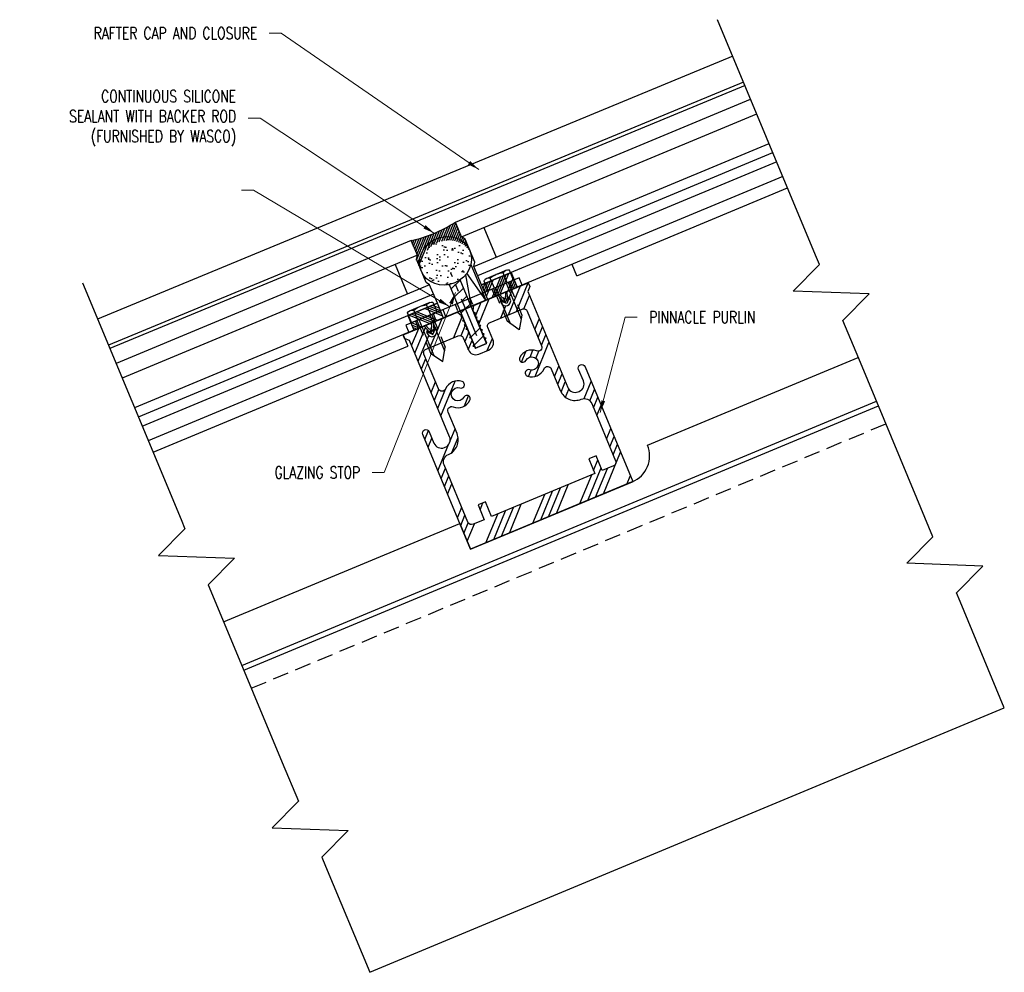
# Model space of a CAD drawing. Header units: inches. Extents: x 211.5 to 226.9, y -42.8 to -27.9.
import ezdxf

# ---------------------------------------------------------------- set-up
doc = ezdxf.new("R2010")
doc.units = ezdxf.units.IN
doc.header["$MEASUREMENT"] = 0
for name, pattern in [('CENTER', [2, 1.25, -0.25, 0.25, -0.25]), ('HIDDEN', [0.375, 0.25, -0.125]), ('HIDDEN2', [0.1875, 0.125, -0.0625])]:
    doc.linetypes.add(name, pattern=pattern)
for name, color, linetype in [('CLIPS', 173, 'Continuous'), ('DIMENSIONS', 2, 'Continuous'), ('Extrusion Hatch', 30, 'Continuous'), ('extrusion_hatch', 30, 'Continuous'), ('EXTRUSIONS', 1, 'Continuous'), ('GASKETS', 7, 'Continuous'), ('GLASS', 5, 'Continuous'), ('hardware', 131, 'Continuous')]:
    doc.layers.add(name, color=color, linetype=linetype)
doc.styles.add('WASCO', font='SIMPLEX.shx', dxfattribs={"width": 0.75})
doc.dimstyles.new('WASCO', dxfattribs={"dimscale": 0, "dimtxt": 0.09375, "dimasz": 0.09375, "dimexe": 0.125, "dimexo": 0.0625, "dimgap": 0.09375, "dimtad": 0, "dimtoh": 1, "dimdec": 5, "dimzin": 3, "dimdsep": 46, "dimlunit": 4, "dimtxsty": 'WASCO', "dimcen": 0, "dimclrd": 256, "dimclre": 256, "dimclrt": 256, "dimaunit": 1, "dimadec": 3, "dimazin": 0, "dimtfac": 0.8, "dimtdec": 5, "dimtofl": 0, "dimtmove": 0, "dimatfit": 0, "dimfxl": 1, "dimfrac": 2, "dimtolj": 1, "dimtzin": 0, "dimlwd": 5, "dimlwe": 5, "dimarcsym": 0})

# ---------------------------------------------------------------- blocks, each defined once
blk = doc.blocks.new('G102')
at = {"layer": 'GASKETS'}
h = blk.add_hatch(dxfattribs=at)
h.set_pattern_fill('ANSI34', color=256, scale=0.25, angle=0.0003506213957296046, style=0)
h.set_pattern_definition([(45.00035062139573, (-706.9454918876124, -56.195064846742), (-0.1325833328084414, 0.1325817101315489), []), (45.00035062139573, (-706.9012977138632, -56.19506457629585), (-0.1325833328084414, 0.1325817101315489), []), (45.00035062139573, (-706.857103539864, -56.1950643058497), (-0.1325833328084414, 0.1325817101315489), []), (45.00035062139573, (-706.8129093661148, -56.19506403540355), (-0.1325833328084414, 0.1325817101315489), [])])
h.paths.add_polyline_path([(0.04884513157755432, 0.1280015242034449), (0.0247932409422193, 0.05984019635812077), (0.01448528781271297, 0.05984019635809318), (0.01448528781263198, -0.002082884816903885), (0.05691169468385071, 0.04034352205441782), (0.07105383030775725, 0.0262013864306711), (2.587642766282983e-06, -0.0448498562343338), (-0.07104865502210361, 0.02620138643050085), (-0.05690651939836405, 0.04034352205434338), (-0.01448011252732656, -0.002082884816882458), (-0.01448011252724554, 0.05984019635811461), (-0.02478806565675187, 0.05984019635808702), (-0.04883995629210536, 0.128001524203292), (-0.2499974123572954, 0.1280015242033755), (-0.2499989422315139, 0.3780015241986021), (0.2500010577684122, 0.3780015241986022), (0.250002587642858, 0.1280015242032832)])
blk.add_lwpolyline([(0.04884513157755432, 0.1280015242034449), (0.0247932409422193, 0.05984019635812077), (0.01448528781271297, 0.05984019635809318), (0.01448528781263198, -0.002082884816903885), (0.05691169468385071, 0.04034352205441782), (0.07105383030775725, 0.0262013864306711), (2.587642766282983e-06, -0.0448498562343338), (-0.07104865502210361, 0.02620138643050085), (-0.05690651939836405, 0.04034352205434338), (-0.01448011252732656, -0.002082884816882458), (-0.01448011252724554, 0.05984019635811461), (-0.02478806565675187, 0.05984019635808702), (-0.04883995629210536, 0.128001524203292), (-0.2499974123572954, 0.1280015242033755), (-0.2499989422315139, 0.3780015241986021), (0.2500010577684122, 0.3780015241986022), (0.250002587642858, 0.1280015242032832)], close=True, dxfattribs=at)
blk = doc.blocks.new('F103S')
at = {"layer": 'hardware'}
for p, q in [((-0.1837835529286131, 0.1744360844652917), (-0.1837835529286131, -0.1736377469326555)), ((0, 0.216506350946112), (-0.1677547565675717, 0.2165063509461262)), ((0, 0.216506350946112), (0, -0.2165063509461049)), ((0, 0.1082531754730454), (-0.1678028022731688, 0.1082531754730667)), ((0.75, 0.0007983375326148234), (0.555158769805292, -0.1246008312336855)), ((0.5563992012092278, 0.1253991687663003), (0.75, 0.0007983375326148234)), ((1.77635683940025e-15, -0.1082531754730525), (-0.1680538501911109, -0.1082531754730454)), ((-0.1677547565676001, -0.2165063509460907), (0, -0.2165063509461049))]:
    blk.add_line(p, q, dxfattribs=at)
at = {"layer": 'hardware', "linetype": 'HIDDEN'}
for p, q in [((0, 0.1253991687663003), (0.5563992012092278, 0.1253991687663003)), ((0, -0.1246008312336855), (0.5551587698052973, -0.1246008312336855))]:
    blk.add_line(p, q, dxfattribs=at)
at = {"layer": 'hardware', "linetype": 'Continuous'}
for p, q in [((0, 0.09239916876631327), (0.6076735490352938, 0.09239916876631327)), ((0, -0.09160083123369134), (0.6064331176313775, -0.09160083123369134))]:
    blk.add_line(p, q, dxfattribs=at)
at = {"layer": 'hardware'}
for centre, radius, start, end in [((-0.08468027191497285, 0.1627176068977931), 0.09896766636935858, 147.0779075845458, 212.8708787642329), ((0.2086991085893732, 7.105427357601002e-15), 0.3919634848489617, 163.8534504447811, 196.1465495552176), ((-0.08468027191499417, -0.1627176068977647), 0.09896766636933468, 147.1291212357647, 212.9220924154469)]:
    blk.add_arc(centre, radius, start, end, dxfattribs=at)
blk = doc.blocks.new('F902-FS')
at = {"layer": 'CLIPS', "linetype": 'CENTER', "ltscale": 0.5}
blk.add_line((0, -0.4598477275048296), (0, 0.5894712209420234), dxfattribs=at)
at = {"layer": 'CLIPS', "linetype": 'HIDDEN2', "ltscale": 0.5}
for p, q in [((-0.7980000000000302, 0.125), (-0.7980000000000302, 0)), ((-0.4980000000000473, 0.125), (-0.4980000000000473, 0)), ((-0.125, 0.125), (-0.125, 0)), ((0.1249999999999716, 0.125), (0.1249999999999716, 0)), ((0.4980000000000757, 0.125), (0.4980000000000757, 0)), ((0.7980000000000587, 0.125), (0.7980000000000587, 0))]:
    blk.add_line(p, q, dxfattribs=at)
at = {"layer": 'CLIPS'}
for p, q in [((-0.3355000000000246, 0.125), (-0.3355000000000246, 0)), ((0.3355000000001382, 0.125), (0.3355000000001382, 0))]:
    blk.add_line(p, q, dxfattribs=at)
blk.add_lwpolyline([(-0.960500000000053, 0.125), (-0.960500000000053, 0), (0.9605000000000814, 0), (0.9605000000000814, 0.125)], close=True, dxfattribs=at)
at = {"layer": 'hardware', "xscale": -1, "rotation": 90}
blk.add_blockref('F103S', (-0.6480000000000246, 0.125), dxfattribs=at)
at = {"layer": 'hardware', "rotation": 270}
blk.add_blockref('F103S', (0.648000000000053, 0.125), dxfattribs=at)

msp = doc.modelspace()

# ---------------------------------------------------------------- hatches: boundary and pattern name
at = {"lineweight": -3}
h = msp.add_hatch(dxfattribs=at)
h.set_pattern_fill('AR-SAND', color=256, scale=0.1, angle=22.619, style=0)
h.set_pattern_definition([(60.11900000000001, (-16.53272452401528, -451.0829133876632), (-0.0799207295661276, 0.1754390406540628), [0, -0.152, 0, -0.17, 0, -0.1625]), (30.11900000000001, (-16.53272452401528, -451.0829133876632), (0.0548248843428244, 0.3285732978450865), [0, -0.08199999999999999, 0, -0.137, 0, -0.0525]), (350.119, (-16.64626369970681, -451.1302193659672), (0.2872434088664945, 0.1202927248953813), [0, -0.05, 0, -0.18, 0, -0.235]), (340.119, (-16.64626369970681, -451.1302193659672), (0.2437348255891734, 0.1966327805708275), [0, -0.025, 0, -0.118, 0, -0.135])])
edge = h.paths.add_edge_path()
edge.add_ellipse((218.1323231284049, -31.63702560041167), major_axis=(0.3819582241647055, 0.1591424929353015), ratio=0.9030606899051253, start_angle=0, end_angle=360)
at = {"layer": 'Extrusion Hatch', "lineweight": -3}
h = msp.add_hatch(dxfattribs=at)
h.set_pattern_fill('ANSI34', color=256)
h.set_pattern_definition([(45, (0, 0), (-0.5303300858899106, 0.5303300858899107), []), (45, (0.176776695, 0), (-0.5303300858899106, 0.5303300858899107), []), (45, (0.353553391, 0), (-0.5303300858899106, 0.5303300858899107), []), (45, (0.530330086, 0), (-0.5303300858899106, 0.5303300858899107), [])])
h.paths.add_polyline_path([(218.3789328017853, -32.42050919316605), (218.6194888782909, -32.99786832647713), (218.7925668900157, -32.92575555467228), (218.5520108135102, -32.34839642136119)])
edge = h.paths.add_edge_path()
edge.add_ellipse((218.1515238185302, -31.63354039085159), major_axis=(0.3819582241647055, 0.1591424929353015), ratio=0.9030606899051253, start_angle=270.1381853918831, end_angle=283.2369371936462, ccw=False)
edge.add_line((218.2961599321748, -31.97808702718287), (218.4173966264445, -32.26906746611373))
edge.add_line((218.4173966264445, -32.26906746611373), (218.5039356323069, -32.23301108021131))
edge.add_line((218.5039356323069, -32.23301108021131), (218.378881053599, -31.93286732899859))
edge = h.paths.add_edge_path()
edge.add_ellipse((218.1515238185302, -31.63354039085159), major_axis=(0.3819582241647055, 0.1591424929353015), ratio=0.9030606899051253, start_angle=257.0468123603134, end_angle=270.13818539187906, ccw=False)
edge.add_line((218.2059642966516, -32.00536712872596), (218.3308576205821, -32.30512385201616))
edge.add_line((218.3308576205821, -32.30512385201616), (218.4173966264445, -32.26906746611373))
edge.add_line((218.4173966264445, -32.26906746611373), (218.2961599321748, -31.97808702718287))
h.paths.add_polyline_path([(218.5039356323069, -32.23301108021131), (218.4173966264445, -32.26906746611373), (218.4654718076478, -32.38445280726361), (218.5520108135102, -32.34839642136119)])
at = {"layer": 'extrusion_hatch'}
h = msp.add_hatch(dxfattribs=at)
h.set_pattern_fill('ANSI34', color=256, scale=0.75, angle=22.619, style=0)
h.set_pattern_definition([(67.619, (218.4654718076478, -32.38445280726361), (-0.5201281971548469, 0.2141796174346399), []), (67.619, (218.5878564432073, -32.33346137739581), (-0.5201281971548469, 0.2141796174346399), []), (67.619, (218.7102410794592, -32.28246994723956), (-0.5201281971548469, 0.2141796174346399), []), (67.619, (218.8326257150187, -32.23147851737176), (-0.5201281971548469, 0.2141796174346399), [])])
h.paths.add_polyline_path([(217.8657565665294, -32.77309326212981), (217.8511307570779, -32.73798982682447), (217.8802296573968, -32.72586580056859), (217.8164906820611, -32.65485011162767), (217.4870041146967, -32.79213034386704), (217.5112340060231, -32.85028455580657), (217.5897331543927, -32.88268487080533), (218.2154416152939, -34.38444903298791, -0.4142135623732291), (218.1481314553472, -34.54790955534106), (218.13336213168, -34.55406317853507, -0.4142135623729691), (217.9699016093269, -34.48675301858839), (217.8946735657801, -34.30619803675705, 1), (217.7940575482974, -34.34811959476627), (218.5423381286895, -36.14406935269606), (221.0808156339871, -35.08641536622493), (220.332535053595, -33.29046560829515, 1), (220.2319190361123, -33.33238716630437), (220.3071470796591, -33.51294214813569, -0.4142135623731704), (220.2398369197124, -33.67640267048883), (220.2250675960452, -33.68255629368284, -0.4142135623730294), (220.0616070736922, -33.61524613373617), (219.435898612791, -32.11348197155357), (219.4681693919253, -32.03492948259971), (219.4439395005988, -31.97677527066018), (219.1144529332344, -32.11405550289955), (219.1199941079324, -32.20931924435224), (219.1490930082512, -32.19719521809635), (219.1637188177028, -32.23229865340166, -1), (219.0196099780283, -32.29234145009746), (219.0049841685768, -32.25723801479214), (219.0340830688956, -32.24511398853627), (218.97034409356, -32.17409829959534), (218.5946439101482, -32.33063338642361), (218.5838881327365, -32.41366385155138), (218.597551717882, -32.44645785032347), (218.6204715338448, -32.44942688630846), (218.6064403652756, -32.46779151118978), (218.624878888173, -32.5120458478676), (218.6477987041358, -32.51501488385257), (218.6337675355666, -32.53337950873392), (218.6522060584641, -32.57763384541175), (218.6751258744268, -32.58060288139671), (218.6610947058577, -32.59896750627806), (218.6795332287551, -32.64322184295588), (218.7024530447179, -32.64619087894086), (218.6884218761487, -32.66455550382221), (218.7068603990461, -32.70880984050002), (218.7297802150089, -32.71177887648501), (218.7157490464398, -32.73014350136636), (218.7341875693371, -32.77439783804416), (218.7571073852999, -32.77736687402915), (218.7430762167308, -32.7957314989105), (218.7615147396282, -32.83998583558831), (218.7844345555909, -32.84295487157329), (218.7704033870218, -32.86131949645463), (218.7965577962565, -32.92409274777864), (218.6154979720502, -32.99953113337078), (218.603007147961, -32.96955188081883), (218.5800873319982, -32.96658284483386), (218.5941185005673, -32.94821821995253), (218.5756799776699, -32.90396388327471), (218.5527601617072, -32.90099484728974), (218.5667913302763, -32.88263022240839), (218.5483528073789, -32.83837588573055), (218.5254329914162, -32.83540684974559), (218.5394641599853, -32.81704222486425), (218.5210256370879, -32.77278788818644), (218.4981058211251, -32.76981885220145), (218.5121369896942, -32.7514542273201), (218.4936984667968, -32.70719989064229), (218.4707786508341, -32.70423085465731), (218.4848098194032, -32.68586622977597), (218.4663712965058, -32.64161189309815), (218.443451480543, -32.63864285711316), (218.4574826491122, -32.6202782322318), (218.4390441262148, -32.57602389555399), (218.416124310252, -32.57305485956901), (218.4301554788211, -32.55469023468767), (218.4117169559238, -32.51043589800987), (218.388797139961, -32.50746686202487), (218.4028283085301, -32.48910223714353), (218.3362997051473, -32.4382722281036), (217.9605995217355, -32.59480731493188), (217.9661406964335, -32.69007105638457), (217.9952395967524, -32.67794703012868), (218.0098654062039, -32.71305046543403, -1)])
h.paths.add_polyline_path([(218.3484462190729, -32.80560488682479, -0.4142135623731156), (218.4295226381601, -32.83899072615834), (218.5078734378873, -33.02704064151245, 0.4142135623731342), (218.6713326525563, -33.09435026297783), (218.8245662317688, -33.03050565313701, 0.4142135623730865), (218.8918758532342, -32.86704643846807), (218.8135250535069, -32.67899652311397, -0.4142135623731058), (218.8469108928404, -32.59792010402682), (219.3481462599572, -32.38908091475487, -0.4142139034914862), (219.4292227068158, -32.42246682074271), (219.6540909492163, -32.96217532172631, -0.6601519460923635), (219.5745353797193, -33.04386188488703, 0.3864122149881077), (219.3111414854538, -33.14575979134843, 0.5162213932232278), (219.3509588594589, -33.22060913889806, 0.3284123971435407), (219.4061342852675, -33.19280024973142, -2.170601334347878), (219.4669384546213, -33.33873646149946, 0.3178372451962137), (219.4096274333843, -33.35664679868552, 0.5286993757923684), (219.4334485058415, -33.43930912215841, 0.3864115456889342), (219.6912720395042, -33.32404270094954, -0.66015194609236), (219.8052927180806, -33.32507618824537), (219.946221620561, -33.66332104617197, 0.4142139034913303), (220.2731427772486, -33.79794163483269, -0.4142135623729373), (220.4366032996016, -33.86525179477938), (220.8093782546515, -34.75994973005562, -0.414213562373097), (220.7759924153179, -34.84102614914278), (220.6024528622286, -34.91333122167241), (220.5063024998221, -34.68256053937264), (220.3909171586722, -34.73063572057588), (220.4870675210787, -34.96140640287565), (218.8716727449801, -35.63445893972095), (218.7755223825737, -35.40368825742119), (218.6601370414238, -35.45176343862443), (218.7562874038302, -35.68253412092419), (218.5827478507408, -35.75483919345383, -0.4142135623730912), (218.5016714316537, -35.72145335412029), (218.1288964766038, -34.82675541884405, -0.4142135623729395), (218.1962066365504, -34.66329489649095, 0.4142139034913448), (218.3308268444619, -34.33637358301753), (218.190089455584, -33.99859059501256, -0.6601519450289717), (218.2696448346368, -33.91690384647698, 0.3864115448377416), (218.5330382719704, -33.81500576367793, 0.5286993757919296), (218.4911188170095, -33.73988411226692, 0.3178372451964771), (218.4380454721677, -33.7679653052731, -2.170601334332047), (218.3772413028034, -33.62202909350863, 0.328412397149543), (218.4358391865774, -33.60243445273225, 0.5162213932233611), (218.4107312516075, -33.52145643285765, 0.3864122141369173), (218.1529075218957, -33.63672330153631, -0.6585018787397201), (218.0389971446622, -33.63595311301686), (217.8138250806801, -33.09552061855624, -0.4142142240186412), (217.847210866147, -33.0144440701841)], flags=16)
h.paths.add_polyline_path([(218.4470089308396, -35.38086148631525), (218.6543419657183, -35.29447639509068), (218.6173197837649, -35.20561938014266), (218.4099867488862, -35.29200447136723)], flags=8)
h.paths.add_polyline_path([(218.4843745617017, -35.46691545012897), (218.5712999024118, -35.43069809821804), (218.5374970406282, -35.34956778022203), (218.4505716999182, -35.38578513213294)], flags=8)
h.paths.add_polyline_path([(218.3694877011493, -35.19480262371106), (218.628975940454, -35.08668712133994), (218.5919537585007, -34.99783010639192), (218.3324655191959, -35.10594560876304)], flags=8)
h.paths.add_polyline_path([(218.4082483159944, -35.28783205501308), (218.7025066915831, -35.16522961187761), (218.6654845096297, -35.07637259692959), (218.371226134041, -35.19897504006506)], flags=8)
h.paths.add_polyline_path([(218.6705972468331, -35.38932596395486), (218.7787710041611, -35.34425548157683), (218.7449681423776, -35.26312516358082), (218.6367943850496, -35.30819564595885)], flags=8)
at = {"layer": 'GASKETS', "lineweight": -3}
h = msp.add_hatch(dxfattribs=at)
h.set_pattern_fill('ANSI31', color=256, scale=0.25, angle=22.619, style=0)
h.set_pattern_definition([(67.619, (-16.48896415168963, -451.1383833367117), (-0.02889601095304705, 0.01189886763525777), [])])
edge = h.paths.add_edge_path()
edge.add_ellipse((218.1760835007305, -31.69249554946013), major_axis=(0.3819582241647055, 0.1591424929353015), ratio=0.9030606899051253, start_angle=0, end_angle=180.0002498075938, ccw=False)
edge.add_line((218.5580417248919, -31.53335305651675), (218.4581887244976, -31.29369240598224))
edge.add_line((218.4581887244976, -31.29369240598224), (218.4029782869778, -31.25942057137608))
edge.add_line((218.4029782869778, -31.25942057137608), (218.3068290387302, -31.02864942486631))
edge.add_arc((217.1719806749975, -29.28254610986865), 2.082488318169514, 282.21686875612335, 303.0211272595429, ccw=False)
edge.add_line((217.6126613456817, -31.31787363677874), (217.7088128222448, -31.54864385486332))
edge.add_line((217.7088128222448, -31.54864385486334), (217.6942699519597, -31.61197833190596))
edge.add_line((217.6942699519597, -31.61197833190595), (217.7941259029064, -31.85163954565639))

# ---------------------------------------------------------------- linework, layer by layer
at = {"layer": 'EXTRUSIONS', "lineweight": -3}
for p, q in [((222.6416204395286, -28.43210352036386), (212.7099505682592, -32.54614665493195)), ((222.8121915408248, -28.84149157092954), (212.8805216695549, -32.95553470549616)), ((222.833917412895, -28.89363588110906), (212.9022475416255, -33.00767901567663)), ((218.2059642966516, -32.00536712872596), (218.6194888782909, -32.99786832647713)), ((218.7925668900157, -32.92575555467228), (218.3788810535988, -31.93286732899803)), ((218.6194888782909, -32.99786832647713), (218.7925668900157, -32.92575555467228))]:
    msp.add_line(p, q, dxfattribs=at)
at = {"layer": 'EXTRUSIONS'}
for points in [[(219.435898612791, -32.11348197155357), (220.0616070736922, -33.61524613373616, 0.4142135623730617), (220.2250675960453, -33.68255629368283), (220.2398369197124, -33.67640267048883, 0.414213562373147), (220.3071470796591, -33.51294214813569), (220.2319190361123, -33.33238716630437, -0.9999999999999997), (220.332535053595, -33.29046560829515), (221.0808156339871, -35.08641536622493), (218.5423381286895, -36.14406935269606), (217.7940575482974, -34.34811959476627, -1), (217.8946735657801, -34.30619803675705), (217.9699016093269, -34.4867530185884, 0.4142135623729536), (218.13336213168, -34.55406317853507), (218.1481314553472, -34.54790955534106, 0.4142135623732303), (218.2154416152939, -34.38444903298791), (217.5897331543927, -32.88268487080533), (217.5112340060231, -32.85028455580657), (217.4870041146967, -32.79213034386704), (217.8164906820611, -32.65485011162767), (217.8802296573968, -32.72586580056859), (217.8511307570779, -32.73798982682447), (217.8657565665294, -32.77309326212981, 0.9999999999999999), (218.0098654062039, -32.71305046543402), (217.9952395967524, -32.67794703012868), (217.9661406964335, -32.69007105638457), (217.9605995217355, -32.59480731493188), (218.3362997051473, -32.4382722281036), (218.4028283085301, -32.48910223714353), (218.388797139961, -32.50746686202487), (218.4117169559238, -32.51043589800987), (218.4301554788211, -32.55469023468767), (218.416124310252, -32.57305485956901), (218.4390441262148, -32.57602389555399), (218.4574826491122, -32.6202782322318), (218.443451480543, -32.63864285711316), (218.4663712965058, -32.64161189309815), (218.4848098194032, -32.68586622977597), (218.4707786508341, -32.70423085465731), (218.4936984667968, -32.70719989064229), (218.5121369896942, -32.7514542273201), (218.4981058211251, -32.76981885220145), (218.5210256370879, -32.77278788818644), (218.5394641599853, -32.81704222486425), (218.5254329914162, -32.83540684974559), (218.5483528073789, -32.83837588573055), (218.5667913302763, -32.88263022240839), (218.5527601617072, -32.90099484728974), (218.5756799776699, -32.90396388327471), (218.5941185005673, -32.94821821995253), (218.5800873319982, -32.96658284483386), (218.603007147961, -32.96955188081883), (218.6154979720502, -32.99953113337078), (218.7965577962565, -32.92409274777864), (218.7704033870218, -32.86131949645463), (218.7844345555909, -32.84295487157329), (218.7615147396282, -32.83998583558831), (218.7430762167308, -32.7957314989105), (218.7571073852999, -32.77736687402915), (218.7341875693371, -32.77439783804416), (218.7157490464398, -32.73014350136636), (218.7297802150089, -32.71177887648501), (218.7068603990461, -32.70880984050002), (218.6884218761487, -32.66455550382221), (218.7024530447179, -32.64619087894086), (218.6795332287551, -32.64322184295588), (218.6610947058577, -32.59896750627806), (218.6751258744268, -32.58060288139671), (218.6522060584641, -32.57763384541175), (218.6337675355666, -32.53337950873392), (218.6477987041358, -32.51501488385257), (218.624878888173, -32.5120458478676), (218.6064403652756, -32.46779151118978), (218.6204715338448, -32.44942688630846), (218.597551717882, -32.44645785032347), (218.5838881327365, -32.41366385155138), (218.5946439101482, -32.33063338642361), (218.97034409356, -32.17409829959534), (219.0340830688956, -32.24511398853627), (219.0049841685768, -32.25723801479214), (219.0196099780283, -32.29234145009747, 0.9999999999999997), (219.1637188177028, -32.23229865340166), (219.1490930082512, -32.19719521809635), (219.1199941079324, -32.20931924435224), (219.1144529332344, -32.11405550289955), (219.4439395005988, -31.97677527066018), (219.4681693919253, -32.03492948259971)], [(220.8093782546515, -34.75994973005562, -0.4142135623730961), (220.7759924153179, -34.84102614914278), (220.6024528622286, -34.91333122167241), (220.5063024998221, -34.68256053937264), (220.3909171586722, -34.73063572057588), (220.4870675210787, -34.96140640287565), (218.8716727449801, -35.63445893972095), (218.7755223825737, -35.40368825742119), (218.6601370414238, -35.45176343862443), (218.7562874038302, -35.68253412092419), (218.5827478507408, -35.75483919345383, -0.4142135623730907), (218.5016714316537, -35.72145335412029), (218.1288964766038, -34.82675541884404, -0.4142135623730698), (218.1962066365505, -34.66329489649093, 0.4142139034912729), (218.3308268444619, -34.33637358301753), (218.190089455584, -33.99859059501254, -0.6601519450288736), (218.2696448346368, -33.91690384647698, 0.3864115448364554), (218.53303827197, -33.81500576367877, 0.5286993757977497), (218.4911188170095, -33.73988411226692, 0.3178372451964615), (218.4380454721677, -33.76796530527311, -2.170601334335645), (218.3772413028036, -33.62202909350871, 0.3284123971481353), (218.4358391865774, -33.60243445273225, 0.516221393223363), (218.4107312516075, -33.52145643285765, 0.3864122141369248), (218.1529075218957, -33.63672330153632, -0.6618037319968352), (218.0387778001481, -33.63542666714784), (217.8138250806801, -33.09552061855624, -0.4142142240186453), (217.847210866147, -33.0144440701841), (218.3484462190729, -32.80560488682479, -0.4142135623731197), (218.4295226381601, -32.83899072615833), (218.5078734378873, -33.02704064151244, 0.4142135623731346), (218.6713326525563, -33.09435026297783), (218.8245662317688, -33.03050565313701, 0.4142135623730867), (218.8918758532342, -32.86704643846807), (218.8135250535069, -32.67899652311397, -0.4142135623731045), (218.8469108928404, -32.59792010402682), (219.3481462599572, -32.38908091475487, -0.4142139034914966), (219.4292227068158, -32.42246682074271), (219.6540909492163, -32.96217532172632, -0.6601519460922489), (219.5745353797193, -33.04386188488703, 0.3864122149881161), (219.3111414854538, -33.14575979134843, 0.5162213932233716), (219.3509588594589, -33.22060913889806, 0.3284123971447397), (219.4061342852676, -33.1928002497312, -2.170601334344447), (219.4669384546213, -33.33873646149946, 0.3178372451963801), (219.4096274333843, -33.35664679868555, 0.528699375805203), (219.4334485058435, -33.43930912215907, 0.3864115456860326), (219.6912720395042, -33.32404270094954, -0.6601519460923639), (219.8052927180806, -33.32507618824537), (219.946221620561, -33.66332104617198, 0.41421390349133), (220.2731427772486, -33.79794163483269, -0.4142135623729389), (220.4366032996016, -33.86525179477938)]]:
    msp.add_lwpolyline(points, format="xyb", close=True, dxfattribs=at)
at = {"layer": 'GASKETS'}
for p, q in [((218.5492346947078, -31.69170990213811), (218.7827814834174, -32.25224602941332)), ((218.4643511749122, -31.85578966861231), (218.5520108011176, -32.34839639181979)), ((218.7827814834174, -32.25224602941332), (218.4850677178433, -31.82939262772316)), ((218.5520108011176, -32.34839639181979), (218.3788810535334, -31.93286732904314)), ((218.7827814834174, -32.25224602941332), (218.5520108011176, -32.34839639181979))]:
    msp.add_line(p, q, dxfattribs=at)
at = {"layer": 'GASKETS', "lineweight": -3}
msp.add_arc((217.1719806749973, -29.28254610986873), 2.082488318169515, 282.216868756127, 303.021127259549, dxfattribs=at)
msp.add_ellipse((218.1515238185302, -31.63354039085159), major_axis=(0.3819582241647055, 0.1591424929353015), ratio=0.9030606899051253, dxfattribs=at)
at = {"layer": 'GLASS'}
for p, q in [((218.3068290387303, -31.02864942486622), (222.922242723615, -29.10564227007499)), ((218.4029761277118, -31.25942147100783), (223.0183930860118, -29.33641295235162)), ((218.5952703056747, -31.72096556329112), (223.2106938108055, -29.79795431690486)), ((218.6553622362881, -31.86519809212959), (223.2707877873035, -29.94218599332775)), ((223.3308944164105, -30.08644803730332), (218.7154668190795, -32.00946098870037)), ((218.4029761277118, -31.25942147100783), (218.3068290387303, -31.02864942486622)), ((217.6145104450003, -31.31710323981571), (212.9990968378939, -33.24011058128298)), ((217.7106640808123, -31.54787255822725), (217.6145104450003, -31.31710323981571)), ((218.4581862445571, -31.29369382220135), (218.4029761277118, -31.25942147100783)), ((218.6098143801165, -31.6576313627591), (218.4581862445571, -31.29369382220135)), ((217.7106640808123, -31.54787255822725), (213.0952472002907, -33.47088126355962)), ((217.696121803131, -31.61120717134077), (217.7106640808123, -31.54787255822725)), ((217.8477602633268, -31.97514041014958), (217.696121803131, -31.61120717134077)), ((218.5952703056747, -31.72096556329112), (218.6098143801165, -31.6576313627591)), ((218.7154668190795, -32.00946098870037), (218.5952703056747, -31.72096556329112)), ((217.9029713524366, -32.00941119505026), (213.2875479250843, -33.93242262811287)), ((217.9029713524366, -32.00941119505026), (217.8477602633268, -31.97514041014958)), ((218.0231760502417, -32.29790321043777), (217.9029713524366, -32.00941119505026)), ((217.9630673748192, -32.15364201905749), (213.3476419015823, -34.07665430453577)), ((213.4077485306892, -34.22091634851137), (218.0231760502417, -32.29790321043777))]:
    msp.add_line(p, q, dxfattribs=at)
at = {"layer": 'GLASS', "lineweight": -3, "extrusion": (3.328128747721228e-16, -1.018847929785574e-16, -1)}
msp.add_line((218.7491284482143, -31.11520323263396), (218.9414254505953, -31.5767461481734), dxfattribs=at)
at = {"layer": 'GLASS', "lineweight": -3, "extrusion": (-1.620125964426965e-16, -3.080533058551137e-16, -1)}
msp.add_line((217.3645158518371, -31.69210061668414), (217.5568202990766, -32.15364043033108), dxfattribs=at)
at = {"layer": 'hardware', "lineweight": -3}
for p, q in [((223.9381885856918, -31.54399939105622), (222.4050361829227, -27.86427716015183)), ((223.4270506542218, -30.31721619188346), (213.5038929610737, -34.45168942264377)), ((220.2045204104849, -31.86802220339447), (223.5009450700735, -30.49457033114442)), ((223.9994596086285, -31.69105609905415), (223.9381885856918, -31.54399939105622)), ((220.2045204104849, -31.86802220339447), (220.1306259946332, -31.69066806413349)), ((223.5878393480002, -32.10682366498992), (223.9994596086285, -31.69105609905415)), ((212.4733663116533, -31.97832029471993), (214.0150308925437, -35.67847262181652)), ((224.7762524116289, -32.15173990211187), (223.5878393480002, -32.10682366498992)), ((224.3646321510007, -32.56750746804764), (224.7762524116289, -32.15173990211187)), ((224.6128633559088, -33.16328769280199), (224.3646321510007, -32.56750746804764)), ((213.5777873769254, -34.62904356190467), (217.5608985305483, -32.96948448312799)), ((221.3084679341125, -34.51760892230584), (224.604892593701, -33.14415705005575)), ((225.5215065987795, -35.34412420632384), (224.6128633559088, -33.16328769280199)), ((214.9666331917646, -37.96241525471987), (224.8897908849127, -33.82794202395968)), ((214.9979422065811, -38.0375600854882), (224.9210998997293, -33.90308685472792)), ((221.0808156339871, -35.08641536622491), (221.0807831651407, -35.08633743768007)), ((225.7734561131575, -35.94882875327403), (225.5215065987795, -35.34412420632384)), ((214.0150308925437, -35.67847262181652), (214.0763019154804, -35.8255293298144)), ((214.0763019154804, -35.8255293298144), (213.6646816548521, -36.24129689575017)), ((214.6817349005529, -37.27863028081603), (218.3740749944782, -35.74022065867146)), ((225.3618358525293, -36.3645963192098), (225.7734561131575, -35.94882875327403)), ((213.6646816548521, -36.24129689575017), (214.8530947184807, -36.28621313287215)), ((214.8530947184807, -36.28621313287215), (214.4414744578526, -36.70198069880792)), ((226.5502489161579, -36.40951255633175), (225.3618358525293, -36.3645963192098)), ((226.1386286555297, -36.82528012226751), (226.5502489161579, -36.40951255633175)), ((214.4414744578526, -36.70198069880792), (214.6897056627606, -37.29776092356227)), ((226.196181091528, -36.96341184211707), (226.1386286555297, -36.82528012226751)), ((226.8884637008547, -38.62496075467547), (226.196181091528, -36.96341184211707)), ((214.6897056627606, -37.29776092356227), (215.5983489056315, -39.47859743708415)), ((216.9653060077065, -42.75943398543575), (226.8884637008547, -38.62496075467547)), ((215.5983489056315, -39.47859743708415), (215.8502984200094, -40.08330198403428)), ((215.8502984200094, -40.08330198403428), (215.4386781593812, -40.49906954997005)), ((215.4386781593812, -40.49906954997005), (216.6270912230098, -40.54398578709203)), ((216.6270912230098, -40.54398578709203), (216.2154709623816, -40.95975335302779)), ((216.2154709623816, -40.95975335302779), (216.2730233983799, -41.09788507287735)), ((216.2730233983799, -41.09788507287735), (216.9653060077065, -42.75943398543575))]:
    msp.add_line(p, q, dxfattribs=at)
at = {"layer": 'hardware', "linetype": 'HIDDEN', "lineweight": -3}
msp.add_line((215.1144499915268, -38.31719065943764), (225.037607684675, -34.18271742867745), dxfattribs=at)
at = {"layer": 'hardware', "lineweight": -3}
for points in [[(217.4870041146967, -32.79213034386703), (217.5608985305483, -32.96948448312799)], [(218.3740749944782, -35.74022065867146), (218.5423381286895, -36.14406935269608), (221.0728823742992, -35.08972075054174)], [(218.3740749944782, -35.74022065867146), (218.5423381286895, -36.14406935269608)]]:
    msp.add_lwpolyline(points, dxfattribs=at)
msp.add_arc((220.9046192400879, -34.68587205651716), 0.4375, 292.6189999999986, 22.61900000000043, dxfattribs=at)

# ---------------------------------------------------------------- block references
at = {"layer": 'GASKETS', "lineweight": -3, "rotation": 22.619}
msp.add_blockref('G102', (219.0916270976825, -32.26223327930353), dxfattribs=at)
at = {"layer": 'GASKETS', "lineweight": -3, "xscale": -1, "rotation": 22.61900000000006}
msp.add_blockref('G102', (217.937775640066, -32.74298427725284), dxfattribs=at)
at = {"layer": 'hardware', "lineweight": -3, "rotation": 22.619}
msp.add_blockref('F902-FS', (218.4654718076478, -32.38445280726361), dxfattribs=at)

# ---------------------------------------------------------------- texts
at = {"layer": 'DIMENSIONS', "lineweight": -3, "char_height": 0.1875, "style": 'WASCO'}
for s, insert, attachment_point in [('RAFTER CAP AND CLOSURE', (215.2058318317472, -28.07571064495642), 6), ('CONTINUOUS SILICONE\\PSEALANT WITH BACKER ROD\\P(FURNISHED BY WASCO)', (214.8758752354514, -29.4056887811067), 6), ('PINNACLE PURLIN', (221.3374266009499, -32.51619275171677), 4), (' GLAZING STOP', (216.8167479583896, -34.94389759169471), 6)]:
    msp.add_mtext(s, dxfattribs=dict(at, insert=insert, attachment_point=attachment_point))

# ---------------------------------------------------------------- leaders
at = {"layer": 'DIMENSIONS', "lineweight": -3, "annotation_type": 0, "has_hookline": 1}
for points, override, hookline_direction, text_width in [([(218.6731735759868, -30.20777209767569), (215.5808318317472, -28.07571064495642), (215.3933318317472, -28.07571064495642)], {"dimscale": 2, "dimgap": 0.09375, "dimtad": 0}, 1, 2.953125), ([(217.9783267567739, -31.20548432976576), (215.2508752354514, -29.4056887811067), (215.0633752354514, -29.4056887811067)], {"dimscale": 2, "dimgap": 0.09375, "dimtad": 0}, 1, 3.020089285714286), ([(218.2179507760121, -32.35168035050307), (215.1495176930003, -30.53014820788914), (214.9620176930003, -30.53014820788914)], {"dimscale": 2}, 1, 1.700892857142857), ([(218.3059946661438, -32.13097119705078), (217.1917479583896, -34.94389759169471), (217.0042479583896, -34.94389759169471)], {"dimscale": 2}, 1, 1.627232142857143), ([(220.5691601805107, -34.00498920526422), (220.9624266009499, -32.51619275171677), (221.1499266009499, -32.51619275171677)], {"dimscale": 2}, 0, 1.834821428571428)]:
    msp.add_leader(points, dimstyle='WASCO', override=override, dxfattribs=dict(at, hookline_direction=hookline_direction, text_width=text_width))

doc.saveas('drawing.dxf')
